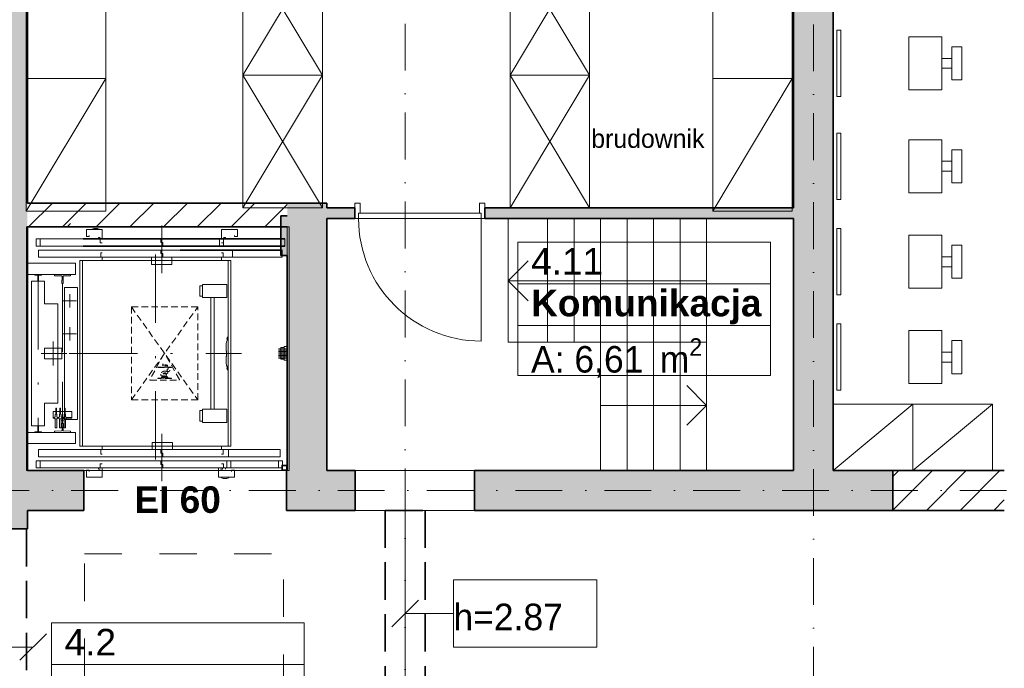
# Model space of a CAD drawing. Header units: millimetres. Extents: x -148444 to 51443, y -4810 to 453290.
# Tile 238 of 256: x 21650 to 29078, y 80517 to 85405. Entities that reach past the tile are written whole.
import ezdxf

# ---------------------------------------------------------------- set-up
doc = ezdxf.new("R2010")
doc.units = ezdxf.units.MM
for name, pattern in [('DASHED', [0.75, 0.5, -0.25]), ('Krawędzie ukryte', [3.912222, 2.822222, -1.09]), ('Kropki i Kreski', [6.702778, 3.527778, -1.763889, 0, -1.411111]), ('Przerywana', [5.644444, 2.822222, -2.822222]), ('TRAZO_Y_PUNTO', [10.3, 5.15, -2.5, 0.15, -2.5])]:
    doc.linetypes.add(name, pattern=pattern)
for name, color, linetype in [('- strefy pomieszczeń', 8, 'Continuous'), ('2D - Ogólne', 8, 'Continuous'), ('2D - Rysunki i Obrazki', 8, 'Continuous'), ('Drzwi Archicad', 8, 'Continuous'), ('Konstrukcja - Belki', 8, 'Continuous'), ('Konstrukcja - Siatka mod', 8, 'Continuous'), ('Konstrukcja - Stropy', 8, 'Continuous'), ('Konstrukcja - Ściany działowe', 8, 'Continuous'), ('Konstrukcja - Ściany nośne wew..P', 8, 'Continuous'), ('Opisy - Etykiety', 8, 'Continuous'), ('Opisy - Tekst', 8, 'Continuous'), ('Wnętrze - Umeblowanie', 8, 'Continuous')]:
    doc.layers.add(name, color=color, linetype=linetype)
doc.styles.add('STYL_AUTOMATYCZNY_1', font='arial.ttf')
doc.styles.add('STYL_AUTOMATYCZNY_2', font='arial.ttf')
doc.styles.add('STYL_AUTOMATYCZNY_5', font='txt')
doc.styles.add('STYL_AUTOMATYCZNY_6', font='txt')
doc.styles.add('STYL_AUTOMATYCZNY_7', font='txt')
doc.styles.add('STYL_AUTOMATYCZNY_8', font='txt')
pattern_1 = [(45, (-220940.59, 363284.62), (-127.27922, 127.27922), [])]

msp = doc.modelspace()

# ---------------------------------------------------------------- hatches: boundary and pattern name
at = {"layer": 'Konstrukcja - Ściany działowe', "linetype": 'Continuous', "lineweight": 13}
h = msp.add_hatch(dxfattribs=at)
h.set_pattern_fill('Bloczki_ceramiczne_0006', color=8, style=0, pattern_type=2)
h.set_pattern_definition(pattern_1)
h.paths.add_polyline_path([(23668, 84022.9), (21708, 84022.9), (21708, 83842.9), (23668, 83842.9)])
for points in [[(23968, 83906.9), (24178, 83906.9), (24178, 83986.9), (23968, 83986.9)], [(25158, 83986.9), (25158, 83906.9), (27488, 83906.9), (27488, 83986.9)]]:
    msp.add_hatch(color=8, dxfattribs=at).paths.add_polyline_path(points)
at = {"layer": 'Konstrukcja - Ściany nośne wew..P', "linetype": 'Continuous', "lineweight": 13}
for points in [[(21408, 86956.9), (21408, 84022.9), (21708, 84022.9), (21708, 86956.9)], [(27488, 86956.9), (27488, 82006.9), (27788, 82006.9), (27788, 86956.9)], [(21408, 84022.9), (21408, 81566.9), (21708, 81566.9), (21708, 84022.9)], [(23668, 83842.9), (23968, 84022.9), (23668, 84022.9)], [(23668, 83842.9), (23968, 83842.9), (23968, 84022.9)], [(23668, 83926.9), (23619.8, 83926.9), (23619.8, 83626.9), (23668, 83626.9)], [(23668, 83842.9), (23668, 82006.9), (23968, 82006.9), (23968, 83842.9)], [(21708, 81706.9), (22133, 81706.9), (22133, 82006.9), (21708, 82006.9)], [(24179.8, 82006.9), (23663, 82006.9), (23663, 81706.9), (24179.8, 81706.9)], [(25079.8, 81706.9), (28238, 81706.9), (28238, 82006.9), (25079.8, 82006.9)]]:
    msp.add_hatch(color=8, dxfattribs=at).paths.add_polyline_path(points)
h = msp.add_hatch(dxfattribs=at)
h.set_pattern_fill('Bloczki_ceramiczne_0006', color=8, style=0, pattern_type=2)
h.set_pattern_definition(pattern_1)
h.paths.add_polyline_path([(28238, 82006.9), (28238, 81706.9), (29078, 81706.9), (29078, 82006.9)])

# ---------------------------------------------------------------- linework, layer by layer
at = {"layer": '- strefy pomieszczeń', "color": 8, "linetype": 'Continuous', "lineweight": 13, "ltscale": 100}
for p, q in [((25407.6, 83729.5), (27314.8, 83729.5)), ((25407.6, 83415.2), (25407.6, 83729.5)), ((27314.8, 83729.5), (27314.8, 83415.2)), ((27314.8, 83415.2), (25407.6, 83415.2)), ((25407.6, 83415.2), (27314.8, 83415.2)), ((25407.6, 83100.9), (25407.6, 83415.2)), ((27314.8, 83415.2), (27314.8, 83100.9)), ((27314.8, 83100.9), (25407.6, 83100.9)), ((25407.6, 83100.9), (27314.8, 83100.9)), ((25407.6, 82724.5), (25407.6, 83100.9)), ((27314.8, 83100.9), (27314.8, 82724.5)), ((27314.8, 82724.5), (25407.6, 82724.5)), ((21888.4, 80859.6), (23795.6, 80859.6)), ((21888.4, 80545.3), (21888.4, 80859.6)), ((23795.6, 80859.6), (23795.6, 80545.3)), ((23795.6, 80545.3), (21888.4, 80545.3)), ((21888.4, 80545.3), (23795.6, 80545.3)), ((21888.4, 80231), (21888.4, 80545.3)), ((23795.6, 80545.3), (23795.6, 80231))]:
    msp.add_line(p, q, dxfattribs=at)
at = {"color": 8, "linetype": 'Continuous', "lineweight": 13, "ltscale": 100}
for p, q in [((25335.5, 83437.2), (25485.5, 83587.2)), ((26832, 83437.2), (25335.5, 83437.2)), ((25335.5, 83437.2), (25485.5, 83287.2)), ((26832, 82498.6), (26682, 82648.6)), ((26032, 82498.6), (26832, 82498.6)), ((26832, 82498.6), (26682, 82348.6))]:
    msp.add_line(p, q, dxfattribs=at)
at = {"color": 8, "linetype": 'Continuous', "lineweight": 35, "ltscale": 100, "flags": 128}
for points in [[(25158, 83906.9), (25158, 83986.9)], [(29078, 82006.9), (28238, 82006.9)], [(28238, 81706.9), (29078, 81706.9)]]:
    msp.add_lwpolyline(points, dxfattribs=at)
at = {"color": 8, "linetype": 'Continuous', "lineweight": 13, "ltscale": 100, "flags": 128}
for points in [[(25632, 83906.9), (25335.5, 83906.9), (25335.5, 82973.9), (25632, 82973.9)], [(25832, 83906.9), (25632, 83906.9), (25632, 82973.9), (25832, 82973.9)], [(26032, 83906.9), (25832, 83906.9), (25832, 82973.9), (26032, 82973.9)], [(26232, 83906.9), (26032, 83906.9), (26032, 82973.9), (26232, 82973.9)], [(26432, 83906.9), (26232, 83906.9), (26232, 82973.9), (26432, 82973.9)], [(26632, 83906.9), (26432, 83906.9), (26432, 82973.9), (26632, 82973.9)], [(26832, 83906.9), (26632, 83906.9), (26632, 82973.9), (26832, 82973.9)], [(26232, 82973.9), (26032, 82973.9), (26032, 82006.9), (26232, 82006.9)], [(26432, 82973.9), (26232, 82973.9), (26232, 82006.9), (26432, 82006.9)], [(26632, 82973.9), (26432, 82973.9), (26432, 82006.9), (26632, 82006.9)], [(26832, 82973.9), (26632, 82973.9), (26632, 82006.9), (26832, 82006.9)]]:
    msp.add_lwpolyline(points, close=True, dxfattribs=at)
at = {"layer": '2D - Ogólne', "color": 8, "linetype": 'Continuous', "lineweight": 13, "ltscale": 100, "flags": 128}
msp.add_lwpolyline([(27488, 82006.9), (27488, 83906.9), (26832, 83906.9), (26832, 82006.9)], close=True, dxfattribs=at)
at = {"layer": '2D - Ogólne', "color": 8, "linetype": 'Przerywana', "lineweight": 13, "ltscale": 100, "flags": 128}
msp.add_lwpolyline([(22139.2, 81379.3), (23639.2, 81379.3), (23639.2, 79879.3), (22139.2, 79879.3)], close=True, dxfattribs=at)
at = {"layer": '2D - Rysunki i Obrazki', "color": 8, "linetype": 'Continuous', "lineweight": 13, "ltscale": 100}
for p, q in [((23334, 85986.9), (23934, 84986.9)), ((23934, 85986.9), (23334, 84986.9)), ((25349.1, 85986.9), (25949.1, 84986.9)), ((25949.1, 85986.9), (25349.1, 84986.9)), ((23334, 84986.9), (23934, 83986.9)), ((23934, 84986.9), (23334, 83986.9)), ((25349.1, 84986.9), (25949.1, 83986.9)), ((25949.1, 84986.9), (25349.1, 83986.9)), ((22299.3, 84962.6), (21699.3, 83962.6)), ((27478, 84962.6), (26878, 83962.6)), ((22008, 83842.9), (22033, 83867.9)), ((21708, 82006.9), (21708, 83842.9)), ((22033, 83842.9), (21708, 83842.9)), ((22153, 83822.9), (22273, 83822.9)), ((22153, 83769.9), (22153, 83822.9)), ((22193, 83822.9), (22197.6, 83826.7)), ((22193, 83822.9), (22193, 83822.9)), ((22197.6, 83826.7), (22203.3, 83829.7)), ((22203.3, 83829.7), (22209.3, 83831.4)), ((22209.3, 83831.4), (22215.5, 83831.9)), ((22230.5, 83831.9), (22215.4, 83831.9)), ((22236.7, 83831.4), (22230.5, 83831.9)), ((22242.7, 83829.7), (22236.7, 83831.4)), ((22248.4, 83826.7), (22242.7, 83829.7)), ((22253, 83822.9), (22248.4, 83826.7)), ((22253, 83822.9), (22253, 83822.9)), ((22273, 83822.9), (22273, 83752.9)), ((23173, 83822.9), (23173, 83752.9)), ((23293, 83822.9), (23173, 83822.9)), ((23289, 83842.9), (23308, 83842.9)), ((23289, 83842.9), (23668, 83842.9)), ((23293, 83769.9), (23293, 83822.9)), ((23668, 83842.9), (23668, 82006.9)), ((21773, 83752.9), (21773, 83698.9)), ((23188, 83752.9), (21773, 83752.9)), ((23649, 83752.9), (21773, 83752.9)), ((21803, 83698.9), (21803, 83752.9)), ((22175, 83769.9), (22153, 83769.9)), ((22175, 83779.9), (22175, 83769.9)), ((22243, 83762.9), (22258, 83762.9)), ((22243, 83752.9), (22243, 83762.9)), ((22258, 83752.9), (22258, 83722.9)), ((22273, 83722.9), (22258, 83722.9)), ((22323, 83752.9), (22323, 83752.9)), ((22673, 83752.9), (22323, 83752.9)), ((22673, 83752.9), (22323, 83752.9)), ((22673, 83752.9), (22673, 83752.9)), ((22715.5, 83752.9), (22715.5, 83725.9)), ((22715.5, 83725.9), (22730.5, 83725.9)), ((22730.5, 83725.9), (22730.5, 83698.9)), ((22773, 83752.9), (22773, 83752.9)), ((23123, 83752.9), (22773, 83752.9)), ((23123, 83752.9), (22773, 83752.9)), ((23123, 83752.9), (23123.1, 83752.9)), ((23158, 83752.9), (23158, 83698.9)), ((23173, 83722.9), (23188, 83722.9)), ((23203, 83762.9), (23188, 83762.9)), ((23188, 83698.9), (23188, 83752.9)), ((23188, 83752.9), (23188, 83722.9)), ((23203, 83752.9), (23203, 83762.9)), ((23271, 83779.9), (23271, 83769.9)), ((23271, 83769.9), (23293, 83769.9)), ((23619, 83752.9), (23619, 83698.9)), ((23649, 83698.9), (23649, 83752.9)), ((23188, 83698.9), (21773, 83698.9)), ((23649, 83698.9), (21773, 83698.9)), ((21791, 83668.9), (21791, 83614.9)), ((23255, 83668.9), (21791, 83668.9)), ((23631, 83668.9), (21791, 83668.9)), ((23631, 83668.9), (21955, 83668.9)), ((22273, 83648.9), (22261, 83648.9)), ((22261, 83648.9), (22261, 83614.9)), ((22673, 83698.9), (22323, 83698.9)), ((22673, 83668.9), (22323, 83668.9)), ((22673, 83668.9), (22323, 83668.9)), ((22323, 83668.9), (22323, 83668.9)), ((22673, 83668.9), (22673, 83668.9)), ((22715.5, 83641.9), (22715.5, 83668.9)), ((23123, 83698.9), (22773, 83698.9)), ((23123, 83668.9), (22773, 83668.9)), ((23123, 83668.9), (22773, 83668.9)), ((22773, 83668.9), (22773, 83668.9)), ((23123, 83668.9), (23123.1, 83668.9)), ((23173, 83648.9), (23185, 83648.9)), ((23185, 83614.9), (23185, 83648.9)), ((23255, 83614.9), (23255, 83668.9)), ((23631, 83614.9), (23631, 83668.9)), ((22071, 83569.9), (21708, 83569.9)), ((21708, 83569.9), (21708, 83484.9)), ((21791, 83614.9), (23255, 83614.9)), ((21791, 83614.9), (21791, 83614.9)), ((23255, 83614.9), (21791, 83614.9)), ((21791, 83614.9), (23631, 83614.9)), ((23631, 83614.9), (21791, 83614.9)), ((23631, 83614.9), (21955, 83614.9)), ((22071, 83484.9), (22071, 83569.9)), ((22103, 82189.9), (22103, 83589.9)), ((22103, 83589.9), (23243, 83589.9)), ((22123, 83589.9), (23223, 83589.9)), ((22123, 83589.9), (22123, 83464.9)), ((22123, 83589.9), (22123, 82189.9)), ((22273, 83589.9), (22273, 83614.9)), ((22673, 83614.9), (22323, 83614.9)), ((22424, 83614.9), (22572, 83614.9)), ((22424, 83614.9), (22424, 83614.9)), ((22572, 83614.9), (22572, 83614.9)), ((22643, 83614.9), (22643, 83560.9)), ((22730.5, 83641.9), (22715.5, 83641.9)), ((22730.5, 83614.9), (22730.5, 83641.9)), ((23123, 83614.9), (22773, 83614.9)), ((22798, 83560.9), (22798, 83614.9)), ((23173, 83614.9), (23011, 83614.9)), ((23223, 83589.9), (23011, 83589.9)), ((23173, 83589.9), (23173, 83614.9)), ((23223, 83614.9), (23223, 83614.9)), ((23223, 83614.9), (23223, 83614.9)), ((23223, 83614.9), (23223, 83614.9)), ((23223, 83589.9), (23223, 82189.9)), ((23223, 83589.9), (23223, 83464.9)), ((23243, 83589.9), (23243, 82189.9)), ((22643, 83560.9), (22798, 83560.9)), ((21708, 83484.9), (22071, 83484.9)), ((21838, 83434.9), (21738, 83434.9)), ((21738, 83434.9), (21738, 82344.9)), ((21763, 83480.9), (21763, 83483.9)), ((21812, 83484.9), (21764, 83484.9)), ((21784.5, 83479.9), (21764, 83479.9)), ((21785.5, 83478.9), (21785.5, 83435.9)), ((21789.5, 83434.9), (21786.5, 83434.9)), ((21788, 83434.9), (21788, 83029.9)), ((21788, 83434.9), (21788, 83154.9)), ((21790.5, 83435.9), (21790.5, 83478.9)), ((21791.5, 83479.9), (21812, 83479.9)), ((21813, 83483.9), (21813, 83480.9)), ((21838, 83263.9), (21838, 83434.9)), ((21913, 83484.9), (21913, 83477.8)), ((21913, 83484.9), (22033, 83484.9)), ((21966.1, 83473.7), (21915.9, 83474.8)), ((21968.6, 83442.9), (21968.5, 83442.9)), ((21968.5, 83417.9), (21968.5, 83442.9)), ((21969, 83443.3), (21969, 83470.7)), ((21977, 83443.3), (21977, 83470.7)), ((21977.5, 83442.9), (21977.4, 83442.9)), ((21977.5, 83417.9), (21977.5, 83442.9)), ((21979.9, 83473.7), (22030.1, 83474.8)), ((22033, 83484.9), (22033, 83477.8)), ((21969.5, 83416.9), (21968.5, 83417.9)), ((21969.5, 83416.9), (21976.5, 83416.9)), ((21973, 83416.9), (21973, 83029.9)), ((21976.5, 83416.9), (21977.5, 83417.9)), ((21988, 83386.9), (21988, 82392.9)), ((22085, 83386.9), (21988, 83386.9)), ((22085, 83386.9), (22085, 82392.9)), ((23028.9, 83399.9), (23008.9, 83399.9)), ((23008.9, 83399.9), (23008.9, 83320.4)), ((23211.4, 83409.9), (23028.9, 83409.9)), ((23028.9, 83409.9), (23028.9, 83310.4)), ((23211.4, 83310.4), (23211.4, 83409.9)), ((23008.9, 83320.4), (23028.9, 83320.4)), ((23028.9, 83310.4), (23211.4, 83310.4)), ((23092, 83310.4), (23092, 82469.4)), ((23117, 82469.4), (23117, 83310.4)), ((21938, 83263.9), (21838, 83263.9)), ((21938, 83263.9), (21938, 82515.9)), ((23209.9, 82971.6), (23210.8, 82976.6)), ((23222.9, 83017.7), (23212, 83003)), ((23212, 83003.2), (23212.1, 83003.2)), ((23214, 83000), (23214, 82986.1)), ((23223.1, 82762.1), (23222.9, 83017.7)), ((21838, 82929.9), (21838, 82849.9)), ((21968, 82929.9), (21838, 82929.9)), ((21968, 82929.9), (21968, 82849.9)), ((23206.5, 82937.7), (23206.5, 82937.7)), ((23206.5, 82937.7), (23206.5, 82927.8)), ((23206.6, 82935.3), (23206.5, 82935.3)), ((23206.5, 82934.9), (23206.5, 82934.9)), ((23206.6, 82938.1), (23206.6, 82938.1)), ((23209.9, 82971.6), (23208, 82966.7)), ((23208, 82954.8), (23208, 82966.7)), ((23208, 82922.1), (23208.1, 82910.4)), ((23208.1, 82910.4), (23209.9, 82905.8)), ((23209.9, 82872.4), (23209.9, 82905.8)), ((23603, 82924.9), (23663, 82924.9)), ((23603, 82914.9), (23663, 82914.9)), ((23603, 82904.9), (23663, 82904.9)), ((23608, 82924.9), (23619, 82924.9)), ((23608, 82914.9), (23619, 82914.9)), ((23608, 82904.9), (23619, 82904.9)), ((23619, 82933.4), (23644, 82933.4)), ((23619, 82933.4), (23619, 82846.4)), ((23644, 82941.4), (23644, 82838.4)), ((23644, 82941.4), (23668, 82941.4)), ((23668, 82941.4), (23668, 82838.4)), ((21838, 82849.9), (21968, 82849.9)), ((23206.5, 82838.5), (23206.5, 82828.6)), ((23206.5, 82838.5), (23206.5, 82838.5)), ((23206.5, 82835.7), (23206.5, 82835.7)), ((23208.9, 82870.4), (23208, 82867.5)), ((23208, 82855.6), (23208, 82867.5)), ((23209.9, 82872.4), (23208.9, 82870.4)), ((23603, 82894.9), (23663, 82894.9)), ((23603, 82884.9), (23663, 82884.9)), ((23603, 82874.9), (23663, 82874.9)), ((23603, 82864.9), (23663, 82864.9)), ((23603, 82854.9), (23663, 82854.9)), ((23608, 82894.9), (23619, 82894.9)), ((23608, 82884.9), (23619, 82884.9)), ((23608, 82874.9), (23619, 82874.9)), ((23608, 82864.9), (23619, 82864.9)), ((23608, 82854.9), (23619, 82854.9)), ((23619, 82846.4), (23644, 82846.4)), ((23644, 82838.4), (23668, 82838.4)), ((23208, 82822.8), (23208.1, 82811.2)), ((23208.1, 82811.2), (23209.9, 82806.6)), ((23212, 82775.1), (23212.1, 82775.1)), ((23212, 82775.1), (23223.1, 82762.1)), ((23213.7, 82792.5), (23214, 82792.1)), ((23214, 82792.1), (23214, 82778.3)), ((21973, 82362.9), (21973, 82674.9)), ((21973, 82362.9), (21973, 82674.9)), ((21838, 82515.9), (21838, 82344.9)), ((21938, 82515.9), (21838, 82515.9)), ((21921.7, 82476.7), (21921.7, 82433.1)), ((21926.4, 82476.7), (21921.7, 82476.7)), ((21926.4, 82433.1), (21926.4, 82476.7)), ((21953.7, 82476.7), (21953.7, 82433.1)), ((21958.4, 82476.7), (21953.7, 82476.7)), ((21958.4, 82433.1), (21958.4, 82476.7)), ((21987.7, 82476.7), (21987.7, 82433.1)), ((21992.4, 82476.7), (21987.7, 82476.7)), ((21992.4, 82433.1), (21992.4, 82476.7)), ((23028.9, 82459.4), (23008.9, 82459.4)), ((23008.9, 82459.4), (23008.9, 82379.9)), ((23211.4, 82469.4), (23028.9, 82469.4)), ((23028.9, 82469.4), (23028.9, 82369.9)), ((23211.4, 82369.9), (23211.4, 82469.4)), ((21921.7, 82452.9), (21903.1, 82452.9)), ((21903.1, 82452.9), (21903.1, 82402.9)), ((21903.1, 82405.9), (21912.1, 82405.9)), ((21903.1, 82402.9), (21912.1, 82402.9)), ((21915.6, 82408), (21912.1, 82408)), ((21912.1, 82408), (21912.1, 82400.3)), ((21912.1, 82400.3), (21915.6, 82400.3)), ((21918.1, 82412), (21915.6, 82412)), ((21915.6, 82412), (21915.6, 82408)), ((21915.6, 82396.3), (21915.6, 82400.3)), ((21932.6, 82396.4), (21915.6, 82396.3)), ((21918.1, 82429.1), (21919.1, 82430.1)), ((21918.1, 82412), (21918.1, 82429.1)), ((21918.1, 82396.3), (21918.1, 82330.1)), ((21919.1, 82432.6), (21919.6, 82433.1)), ((21919.1, 82430.1), (21919.1, 82432.6)), ((21919.6, 82433.1), (21928.6, 82433.1)), ((21953.7, 82452.9), (21926.4, 82452.9)), ((21928.6, 82433.1), (21929.1, 82432.6)), ((21929.1, 82432.6), (21929.1, 82430.1)), ((21929.1, 82430.1), (21930.1, 82429.1)), ((21930.1, 82429.1), (21930.1, 82412)), ((21932.6, 82412), (21930.1, 82412)), ((21930.1, 82330.1), (21930.1, 82396.3)), ((21932.6, 82408), (21932.6, 82412)), ((21936, 82408), (21932.6, 82408)), ((21932.6, 82400.3), (21936, 82400.3)), ((21932.6, 82400.3), (21932.6, 82396.4)), ((21936, 82400.3), (21936, 82408)), ((21936, 82405.9), (21944.1, 82405.9)), ((21936, 82402.9), (21944.1, 82402.9)), ((21947.6, 82408), (21944.1, 82408)), ((21944.1, 82408), (21944.1, 82400.3)), ((21944.1, 82400.3), (21947.6, 82400.3)), ((21947.6, 82412), (21950.1, 82412)), ((21950.1, 82412), (21947.6, 82412)), ((21947.6, 82408), (21947.6, 82412)), ((21947.6, 82396.4), (21947.6, 82400.3)), ((21964.6, 82396.3), (21947.6, 82396.4)), ((21950.1, 82429.1), (21951.1, 82430.1)), ((21950.1, 82412), (21950.1, 82429.1)), ((21950.1, 82396.3), (21950.1, 82330.1)), ((21951.1, 82432.6), (21951.6, 82433.1)), ((21951.1, 82430.1), (21951.1, 82432.6)), ((21951.6, 82433.1), (21960.6, 82433.1)), ((21987.7, 82452.9), (21958.4, 82452.9)), ((21960.6, 82433.1), (21961.1, 82432.6)), ((21961.1, 82432.6), (21961.1, 82430.1)), ((21961.1, 82430.1), (21962.1, 82429.1)), ((21962.1, 82429.1), (21962.1, 82412)), ((21962.1, 82412), (21964.6, 82412)), ((21964.6, 82412), (21962.1, 82412)), ((21962.1, 82330.1), (21962.1, 82396.3)), ((21964.6, 82412), (21964.6, 82408)), ((21968, 82408), (21964.6, 82408)), ((21964.6, 82400.3), (21968, 82400.3)), ((21964.6, 82400.3), (21964.6, 82396.3)), ((21965.1, 82386.4), (21981.1, 82386.4)), ((21968, 82400.3), (21968, 82408)), ((21968, 82405.9), (21978.1, 82405.9)), ((21968, 82402.9), (21978.1, 82402.9)), ((21973.1, 82386.4), (21973.1, 82390.4)), ((21973.1, 82386.4), (21973.1, 82382.8)), ((21981.6, 82408), (21978.1, 82408)), ((21978.1, 82408), (21978.1, 82400.3)), ((21978.1, 82400.3), (21981.6, 82400.3)), ((21981.6, 82412), (21984.1, 82412)), ((21984.1, 82412), (21981.6, 82412)), ((21981.6, 82412), (21984.1, 82412)), ((21981.6, 82408), (21981.6, 82412)), ((21981.6, 82396.3), (21981.6, 82400.3)), ((21998.6, 82396.3), (21981.6, 82396.3)), ((21984.1, 82429.1), (21985.1, 82430.1)), ((21984.1, 82412), (21984.1, 82429.1)), ((21984.1, 82396.3), (21984.1, 82330.1)), ((21985.1, 82432.6), (21985.6, 82433.1)), ((21985.1, 82430.1), (21985.1, 82432.6)), ((21985.6, 82433.1), (21994.6, 82433.1)), ((22085, 82392.9), (21988, 82392.9)), ((22043.1, 82452.9), (21992.4, 82452.9)), ((21994.6, 82433.1), (21995.1, 82432.6)), ((21995.1, 82432.6), (21995.1, 82430.1)), ((21995.1, 82430.1), (21996.1, 82429.1)), ((21996.1, 82429.1), (21996.1, 82412)), ((21996.1, 82412), (21998.6, 82412)), ((21998.6, 82412), (21996.1, 82412)), ((21996.1, 82412), (21998.6, 82412)), ((21996.1, 82394.9), (21996.1, 82396.3)), ((21996.1, 82330.1), (21996.1, 82394.9)), ((21998.6, 82412), (21998.6, 82408)), ((22002, 82408), (21998.6, 82408)), ((21998.6, 82400.3), (22002, 82400.3)), ((21998.6, 82400.3), (21998.6, 82396.3)), ((22002, 82400.3), (22002, 82408)), ((22002, 82405.9), (22043.1, 82405.9)), ((22002, 82402.9), (22043.1, 82402.9)), ((22043.1, 82402.9), (22043.1, 82452.9)), ((21838, 82344.9), (21738, 82344.9)), ((21785.5, 82300.9), (21785.5, 82343.9)), ((21789.5, 82344.9), (21786.5, 82344.9)), ((21790.5, 82343.9), (21790.5, 82300.9)), ((21966.1, 82306), (21915.9, 82304.9)), ((21918.1, 82330.1), (21919.1, 82329.1)), ((21919.1, 82329.1), (21929.1, 82329.1)), ((21929.1, 82329.1), (21930.1, 82330.1)), ((21950.1, 82330.1), (21951.1, 82329.1)), ((21951.1, 82329.1), (21961.1, 82329.1)), ((21961.1, 82329.1), (21962.1, 82330.1)), ((21969.5, 82362.9), (21968.5, 82361.9)), ((21968.5, 82361.9), (21968.5, 82336.9)), ((21968.6, 82336.9), (21968.5, 82336.9)), ((21969, 82336.5), (21969, 82309)), ((21969.5, 82362.9), (21976.5, 82362.9)), ((21976.5, 82362.9), (21977.5, 82361.9)), ((21977, 82336.5), (21977, 82309)), ((21977.5, 82336.9), (21977.4, 82336.9)), ((21977.5, 82361.9), (21977.5, 82336.9)), ((21979.9, 82306), (22030.1, 82304.9)), ((21984.1, 82330.1), (21985.1, 82329.1)), ((21985.1, 82329.1), (21995.1, 82329.1)), ((21995.1, 82329.1), (21996.1, 82330.1)), ((23008.9, 82379.9), (23028.9, 82379.9)), ((23028.9, 82369.9), (23211.4, 82369.9)), ((22071, 82294.9), (21708, 82294.9)), ((21708, 82294.9), (21708, 82209.9)), ((21763, 82298.9), (21763, 82295.9)), ((21784.5, 82299.9), (21764, 82299.9)), ((21812, 82294.9), (21764, 82294.9)), ((21791.5, 82299.9), (21812, 82299.9)), ((21813, 82295.9), (21813, 82298.9)), ((21913, 82294.9), (21913, 82301.9)), ((21913, 82294.9), (22033, 82294.9)), ((22033, 82294.9), (22033, 82301.9)), ((22071, 82209.9), (22071, 82294.9)), ((23223, 82189.9), (23223, 82283.9)), ((21708, 82209.9), (22071, 82209.9)), ((21791, 82164.9), (21979, 82164.9)), ((23225, 82164.9), (21791, 82164.9)), ((21791, 82164.9), (21791, 82110.9)), ((21791, 82164.9), (23225, 82164.9)), ((21791, 82164.9), (21791, 82164.9)), ((23615, 82164.9), (21791, 82164.9)), ((21791, 82164.9), (23615, 82164.9)), ((22103, 82189.9), (23243, 82189.9)), ((22223, 82164.9), (22223.1, 82164.9)), ((22223, 82164.9), (22223.1, 82164.9)), ((22223, 82164.9), (22223.1, 82164.9)), ((22261, 82164.9), (22261, 82130.9)), ((22273, 82189.9), (22273, 82164.9)), ((22323, 82164.9), (22673, 82164.9)), ((22648, 82218.9), (22648, 82164.9)), ((22803, 82218.9), (22648, 82218.9)), ((22715.5, 82164.9), (22715.5, 82137.9)), ((22773, 82164.9), (23123, 82164.9)), ((22803, 82164.9), (22803, 82218.9)), ((23022, 82164.9), (22874, 82164.9)), ((22874, 82164.9), (22874.1, 82164.9)), ((23223, 82189.9), (23011, 82189.9)), ((23173, 82164.9), (23011, 82164.9)), ((23022, 82164.9), (23022.1, 82164.9)), ((23173, 82189.9), (23173, 82164.9)), ((23185, 82130.9), (23185, 82164.9)), ((23225, 82110.9), (23225, 82164.9)), ((23615, 82110.9), (23615, 82164.9)), ((23615, 82164.9), (23615, 82164.9)), ((23655, 82164.9), (23655, 82164.9)), ((21791, 82110.9), (22885, 82110.9)), ((21791, 82110.9), (21979, 82110.9)), ((21791, 82110.9), (23225, 82110.9)), ((21791, 82110.9), (23615, 82110.9)), ((22273, 82130.9), (22261, 82130.9)), ((22323, 82110.9), (22673, 82110.9)), ((22323, 82110.9), (22673, 82110.9)), ((22323, 82110.9), (22323, 82110.9)), ((22673, 82110.9), (22673, 82110.9)), ((22715.5, 82137.9), (22730.5, 82137.9)), ((22730.5, 82137.9), (22730.5, 82110.9)), ((22773, 82110.9), (23123, 82110.9)), ((22773, 82110.9), (23123, 82110.9)), ((22773, 82110.9), (22773, 82110.9)), ((23123, 82110.9), (23123.1, 82110.9)), ((23173, 82130.9), (23185, 82130.9)), ((21773, 82080.9), (22511, 82080.9)), ((21773, 82080.9), (22885, 82080.9)), ((21773, 82080.9), (22153, 82080.9)), ((21773, 82080.9), (21773, 82026.9)), ((21773, 82080.9), (23243, 82080.9)), ((21773, 82080.9), (23633, 82080.9)), ((21773, 82026.9), (22153, 82026.9)), ((21773, 82026.9), (23243, 82026.9)), ((21773, 82026.9), (23633, 82026.9)), ((21803, 82026.9), (21803, 82080.9)), ((22153, 82009.9), (22153, 81956.9)), ((22175, 82009.9), (22153, 82009.9)), ((22175, 81999.9), (22175, 82009.9)), ((22243, 82026.9), (22243, 82016.9)), ((22243, 82016.9), (22258, 82016.9)), ((22258, 82026.9), (22258, 82056.9)), ((22273, 82056.9), (22258, 82056.9)), ((22273, 81956.9), (22273, 82026.9)), ((22323, 82080.9), (22673, 82080.9)), ((22323, 82026.9), (22323, 82026.9)), ((22323, 82026.9), (22673, 82026.9)), ((22323, 82026.9), (22673, 82026.9)), ((22673, 82026.9), (22673, 82026.9)), ((22715.5, 82053.9), (22715.5, 82080.9)), ((22730.5, 82053.9), (22715.5, 82053.9)), ((22730.5, 82026.9), (22730.5, 82053.9)), ((22773, 82080.9), (23123, 82080.9)), ((22773, 82026.9), (22773, 82026.9)), ((22773, 82026.9), (23123, 82026.9)), ((22773, 82026.9), (23123, 82026.9)), ((23123, 82026.9), (23123.1, 82026.9)), ((23149, 81956.9), (23149, 82026.9)), ((23179, 82016.9), (23164, 82016.9)), ((23173, 82056.9), (23188, 82056.9)), ((23179, 82026.9), (23179, 82016.9)), ((23188, 82026.9), (23188, 82056.9)), ((23203, 82026.9), (23203, 82016.9)), ((23213, 82080.9), (23213, 82026.9)), ((23243, 82026.9), (23243, 82080.9)), ((23247, 82009.9), (23269, 82009.9)), ((23247, 81999.9), (23247, 82009.9)), ((23269, 82009.9), (23269, 81956.9)), ((23603, 82080.9), (23603, 82026.9)), ((23668, 82046.9), (23628, 82046.9)), ((23628, 82046.9), (23628, 82006.9)), ((23633, 82026.9), (23633, 82080.9)), ((23663, 82041.9), (23633, 82041.9)), ((23633, 82041.9), (23633, 82011.9)), ((23633, 82011.9), (23663, 82011.9)), ((23663, 82011.9), (23663, 82041.9)), ((23668, 82006.9), (23668, 82046.9)), ((21708, 82006.9), (22133, 82006.9)), ((21708, 82006.9), (21708, 82006.9)), ((22153, 81956.9), (22273, 81956.9)), ((23269, 81956.9), (23149, 81956.9)), ((23169, 81956.9), (23173.6, 81953.1)), ((23169, 81956.9), (23169.1, 81956.9)), ((23173.6, 81953.1), (23179.3, 81950.1)), ((23179.3, 81950.1), (23185.3, 81948.4)), ((23185.3, 81948.4), (23191.5, 81947.9)), ((23206.5, 81947.9), (23191.4, 81947.9)), ((23212.7, 81948.4), (23206.5, 81947.9)), ((23218.7, 81950.1), (23212.7, 81948.4)), ((23224.4, 81953.1), (23218.7, 81950.1)), ((23229, 81956.9), (23224.4, 81953.1)), ((23229, 81956.9), (23229, 81956.9)), ((23289, 82006.9), (23668, 82006.9)), ((23628, 82006.9), (23668, 82006.9))]:
    msp.add_line(p, q, dxfattribs=at)
at = {"layer": '2D - Rysunki i Obrazki', "color": 8, "linetype": 'TRAZO_Y_PUNTO', "lineweight": 13, "ltscale": 100}
for p, q in [((22723, 83852.9), (22723, 83494.9)), ((22673, 82089.9), (22673, 83689.9)), ((21788, 83434.9), (21788, 82344.9)), ((21973, 83416.9), (21973, 82362.9)), ((21978, 83286.9), (22028, 83286.9)), ((22028, 83236.9), (22028, 83336.9)), ((22078, 83286.9), (22028, 83286.9)), ((22028, 82986.9), (22028, 83086.9)), ((21903, 82979.9), (21903, 82799.9)), ((21978, 83036.9), (22028, 83036.9)), ((22078, 83036.9), (22028, 83036.9)), ((21810.5, 82889.9), (22004.2, 82889.9)), ((22023, 82889.9), (23323, 82889.9)), ((22085, 82889.9), (22026, 82889.9)), ((22723, 81926.9), (22723, 82284.9))]:
    msp.add_line(p, q, dxfattribs=at)
at = {"layer": '2D - Rysunki i Obrazki', "color": 8, "linetype": 'Continuous', "lineweight": 35, "ltscale": 100}
for p, q in [((23649, 83752.9), (22129, 83752.9)), ((23649, 83698.9), (22129, 83698.9)), ((23649, 83698.9), (22487, 83698.9)), ((23649, 83698.9), (22861, 83698.9)), ((23631, 83668.9), (22861, 83668.9))]:
    msp.add_line(p, q, dxfattribs=at)
at = {"layer": '2D - Rysunki i Obrazki', "color": 8, "linetype": 'Continuous', "lineweight": 18, "ltscale": 100}
msp.add_line((23631, 83614.9), (23631, 83614.9), dxfattribs=at)
at = {"layer": '2D - Rysunki i Obrazki', "color": 8, "linetype": 'DASHED', "lineweight": 13, "ltscale": 100}
for p, q in [((22993, 83239.9), (22493, 83239.9)), ((22493, 83239.9), (22493, 82539.9)), ((22493, 82539.9), (22993, 83239.9)), ((22493, 83239.9), (22993, 82539.9)), ((22993, 82539.9), (22993, 83239.9)), ((22740.9, 82891), (22631.3, 82692.8)), ((22854.7, 82692.8), (22745.1, 82891)), ((22691.6, 82786.6), (22691.6, 82783.7)), ((22794.4, 82786.6), (22691.6, 82786.6)), ((22691.6, 82783.7), (22794.4, 82783.7)), ((22728.2, 82807.5), (22729.2, 82809.2)), ((22730.8, 82807.5), (22728.2, 82807.5)), ((22729.2, 82809.2), (22732.2, 82809.2)), ((22730.8, 82792.7), (22730.8, 82807.5)), ((22732.2, 82792.7), (22730.8, 82792.7)), ((22732.2, 82809.2), (22732.2, 82792.7)), ((22745.8, 82804.7), (22747.3, 82804.7)), ((22745.8, 82792.7), (22745.8, 82804.7)), ((22747.3, 82792.7), (22745.8, 82792.7)), ((22747.3, 82804.7), (22747.3, 82801.8)), ((22747.3, 82797.7), (22747.3, 82792.7)), ((22754, 82792.7), (22754, 82797.7)), ((22755.5, 82792.7), (22754, 82792.7)), ((22755.5, 82798), (22755.5, 82792.7)), ((22762.3, 82792.7), (22762.3, 82797.6)), ((22763.8, 82792.7), (22762.3, 82792.7)), ((22763.8, 82799.8), (22763.8, 82792.7)), ((22794.4, 82786.6), (22794.4, 82783.7)), ((22633.4, 82689.2), (22852.6, 82689.2)), ((22691.6, 82701.2), (22691.6, 82704.1)), ((22691.6, 82704.1), (22717.3, 82704.1)), ((22794.4, 82701.2), (22691.6, 82701.2)), ((22717.3, 82704.1), (22730, 82721.5)), ((22720.7, 82721.5), (22730, 82721.5)), ((22738.2, 82721.5), (22726.2, 82705.2)), ((22726.2, 82705.2), (22726.2, 82704.1)), ((22726.2, 82704.1), (22736.6, 82704.1)), ((22731.6, 82735.9), (22746.6, 82735.9)), ((22733.7, 82706.3), (22742.6, 82721.5)), ((22736.6, 82704.1), (22733.7, 82706.3)), ((22738.2, 82721.5), (22742.6, 82721.5)), ((22749.1, 82718.2), (22742.6, 82706.3)), ((22742.6, 82706.3), (22746.6, 82704.1)), ((22746.6, 82704.1), (22794.4, 82704.1)), ((22794.4, 82704.1), (22794.4, 82701.2)), ((22493, 82539.9), (22993, 82539.9))]:
    msp.add_line(p, q, dxfattribs=at)
at = {"layer": '2D - Rysunki i Obrazki', "color": 8, "linetype": 'Continuous', "lineweight": 13, "ltscale": 100, "flags": 128}
for points in [[(23934, 85986.9), (23934, 84986.9), (23334, 84986.9), (23334, 85986.9)], [(25949.1, 85986.9), (25949.1, 84986.9), (25349.1, 84986.9), (25349.1, 85986.9)], [(22299.3, 85562.6), (22299.3, 84962.6), (21699.3, 84962.6), (21699.3, 85562.6)], [(27478, 85562.6), (27478, 84962.6), (26878, 84962.6), (26878, 85562.6)], [(23934, 84986.9), (23934, 83986.9), (23334, 83986.9), (23334, 84986.9)], [(25949.1, 84986.9), (25949.1, 83986.9), (25349.1, 83986.9), (25349.1, 84986.9)], [(22299.3, 84962.6), (22299.3, 83962.6), (21699.3, 83962.6), (21699.3, 84962.6)], [(27478, 84962.6), (27478, 83962.6), (26878, 83962.6), (26878, 84962.6)]]:
    msp.add_lwpolyline(points, close=True, dxfattribs=at)
at = {"layer": '2D - Rysunki i Obrazki', "color": 8, "linetype": 'DASHED', "lineweight": 13, "ltscale": 100}
msp.add_circle((22772.3, 82764.3), 10.3, dxfattribs=at)
at = {"layer": '2D - Rysunki i Obrazki', "color": 8, "linetype": 'Continuous', "lineweight": 13, "ltscale": 100}
for centre, radius, start, end in [((21764, 83483.9), 1, 90, 180), ((21764, 83480.9), 1, 180, 270), ((21784.5, 83478.9), 1, 0, 90), ((21786.5, 83435.9), 1, 180, 270), ((21789.5, 83435.9), 1, 270, 0), ((21791.5, 83478.9), 1, 90, 180), ((21791.5, 83478.9), 1, 90, 180), ((21812, 83483.9), 1, 0, 90), ((21812, 83480.9), 1, 270, 0), ((21916, 83477.8), 3, 180, 268.7315), ((21966, 83470.7), 3, 0, 88.7315), ((21968.6, 83443.3), 0.4, 270, 0), ((21980, 83470.7), 3, 91.2685, 180), ((21977.4, 83443.3), 0.4, 180, 270), ((22030, 83477.8), 3, 271.2685, 0), ((23231.1, 82975.1), 20.4, 147.2533, 175.8768), ((23215.4, 83003), 3.4, 177.7174, 244.9852), ((23278, 82940.2), 71.5, 168.2043, 182.0544), ((23231.4, 82931.3), 25.2, 188.0952, 201.6366), ((23278, 82841), 71.5, 168.2043, 182.0544), ((23231.4, 82832.1), 25.2, 188.0952, 201.6366), ((23245.9, 82808.6), 36, 183.1863, 206.7274), ((23215.4, 82775.2), 3.4, 115.0148, 182.2826), ((21786.5, 82343.9), 1, 90, 180), ((21789.5, 82343.9), 1, 0, 90), ((21966, 82309), 3, 271.2685, 0), ((21968.6, 82336.5), 0.4, 0, 90), ((21977.4, 82336.5), 0.4, 90, 180), ((21980, 82309), 3, 180, 268.7315), ((21764, 82298.9), 1, 90, 180), ((21764, 82295.9), 1, 180, 270), ((21784.5, 82300.9), 1, 270, 0), ((21791.5, 82300.9), 1, 180, 270), ((21791.5, 82300.9), 1, 180, 270), ((21812, 82298.9), 1, 0, 90), ((21812, 82295.9), 1, 270, 0), ((21916, 82301.9), 3, 91.2685, 180), ((22030, 82301.9), 3, 0, 88.7315)]:
    msp.add_arc(centre, radius, start, end, dxfattribs=at)
at = {"layer": '2D - Rysunki i Obrazki', "color": 8, "linetype": 'DASHED', "lineweight": 13, "ltscale": 100}
for centre, radius, start, end in [((22743, 82889.9), 2.4, 28.92329, 151.0767), ((22746.5, 82722.8), 34.3, 60.20248, 162.6342), ((22750.7, 82797.7), 5.29, 38.67252, 129.7908), ((22750.7, 82797.7), 3.39, 0, 180), ((22758.9, 82797.7), 5.29, 23.11634, 141.2157), ((22758.9, 82797.7), 3.39, 358.3302, 183.773), ((22760, 82746.2), 7.2, 294.5442, 60.20248), ((22633.4, 82691.6), 2.4, 151.0767, 270), ((22720.7, 82730.8), 7.2, 162.6342, 189.1494), ((22720.7, 82728.7), 7.2, 171.9833, 270), ((22746.5, 82722.8), 19.9, 68.38985, 138.6111), ((22746.6, 82728.7), 7.2, 65.5307, 90), ((22768.9, 82726.1), 21.3, 201.9174, 252.2759), ((22768.9, 82726.1), 21.3, 135.0045, 154.7354), ((22768.9, 82726.1), 14, 121.9992, 252.2759), ((22759.6, 82741.1), 3.68, 301.9992, 337.3011), ((22763.5, 82709.3), 3.68, 252.2759, 72.27592), ((22852.6, 82691.6), 2.4, 270, 28.92329)]:
    msp.add_arc(centre, radius, start, end, dxfattribs=at)
at = {"layer": 'Drzwi Archicad', "color": 8, "linetype": 'Continuous', "lineweight": 13, "ltscale": 100}
for p, q in [((24178, 83906.9), (24178, 84021.9)), ((24178, 84021.9), (24218, 84021.9)), ((24218, 84021.9), (24218, 83946.9)), ((25118, 83946.9), (25118, 84021.9)), ((25118, 84021.9), (25158, 84021.9)), ((25158, 84021.9), (25158, 83906.9)), ((24218, 83946.9), (24206, 83946.9)), ((24206, 83946.9), (24206, 83906.9)), ((25130, 83946.9), (24206, 83946.9)), ((24206, 83946.9), (24206, 83906.9)), ((25130, 83946.9), (25118, 83946.9)), ((25130, 83906.9), (25130, 83946.9)), ((25130, 83906.9), (25130, 83946.9)), ((24206, 83906.9), (24178, 83906.9)), ((24206, 83906.9), (25130, 83906.9)), ((25130, 83906.9), (25130, 82982.9)), ((25158, 83906.9), (25130, 83906.9)), ((25079.8, 82006.9), (24179.8, 82006.9)), ((25079.8, 81706.9), (24179.8, 81706.9))]:
    msp.add_line(p, q, dxfattribs=at)
at = {"layer": 'Drzwi Archicad', "color": 8, "linetype": 'Continuous', "lineweight": 35, "ltscale": 100}
for p, q in [((24178, 83906.9), (24178, 83986.9)), ((24178, 83906.9), (24178, 83986.9)), ((25158, 83906.9), (25158, 83986.9)), ((25158, 83906.9), (25158, 83986.9)), ((22133, 81706.9), (22133, 82006.9)), ((23663, 81706.9), (23663, 82006.9)), ((24179.8, 81706.9), (24179.8, 82006.9)), ((25079.8, 81706.9), (25079.8, 82006.9))]:
    msp.add_line(p, q, dxfattribs=at)
at = {"layer": 'Drzwi Archicad', "color": 8, "linetype": 'Continuous', "lineweight": 13, "ltscale": 100}
msp.add_arc((25130, 83906.9), 924, 180, 270, dxfattribs=at)
at = {"layer": 'Konstrukcja - Belki', "color": 8, "linetype": 'Krawędzie ukryte', "lineweight": 35, "ltscale": 100}
for p, q in [((24408, 81706.9), (24408, 79667.5)), ((24408, 81706.9), (24708, 81706.9)), ((24708, 81706.9), (24708, 79667.5)), ((21399.8, 81566.9), (21699.8, 81566.9)), ((21699.8, 81566.9), (21699.8, 79667.5))]:
    msp.add_line(p, q, dxfattribs=at)
at = {"layer": 'Konstrukcja - Belki', "color": 8, "linetype": 'Kropki i Kreski', "lineweight": 13, "ltscale": 100}
msp.add_line((24558, 81706.9), (24558, 79667.5), dxfattribs=at)
at = {"layer": 'Konstrukcja - Siatka mod', "color": 8, "linetype": 'Kropki i Kreski', "lineweight": 13, "ltscale": 100}
for p, q in [((24558, 90067.5), (24558, 73098)), ((27638, 90062.8), (27638, 73098)), ((7290.5, 81856.9), (36735, 81856.9))]:
    msp.add_line(p, q, dxfattribs=at)
at = {"layer": 'Konstrukcja - Stropy', "color": 8, "linetype": 'Continuous', "lineweight": 13, "ltscale": 100, "flags": 128}
msp.add_lwpolyline([(23683.9, 82006.9), (23683.9, 83842.9), (21699.8, 83842.9), (21699.8, 82006.9)], close=True, dxfattribs=at)
at = {"layer": 'Konstrukcja - Ściany działowe', "color": 8, "linetype": 'Continuous', "lineweight": 35, "ltscale": 100}
msp.add_line((24178, 83906.9), (24178, 83986.9), dxfattribs=at)
at = {"layer": 'Konstrukcja - Ściany działowe', "color": 8, "linetype": 'Continuous', "lineweight": 35, "ltscale": 100, "flags": 128}
for points in [[(23668, 84022.9), (21708, 84022.9)], [(23968, 84022.9), (23668, 84022.9)], [(24178, 83986.9), (23968, 83986.9)], [(27488, 83986.9), (25158, 83986.9)], [(23968, 83906.9), (24178, 83906.9)], [(25158, 83906.9), (27488, 83906.9)], [(21708, 83842.9), (23668, 83842.9)]]:
    msp.add_lwpolyline(points, dxfattribs=at)
at = {"layer": 'Konstrukcja - Ściany nośne wew..P', "color": 8, "linetype": 'Continuous', "lineweight": 35, "ltscale": 100}
for p, q in [((22133, 81706.9), (22133, 82006.9)), ((23663, 81706.9), (23663, 82006.9)), ((24179.8, 81706.9), (24179.8, 82006.9)), ((25079.8, 81706.9), (25079.8, 82006.9)), ((28238, 82006.9), (28238, 81706.9))]:
    msp.add_line(p, q, dxfattribs=at)
at = {"layer": 'Konstrukcja - Ściany nośne wew..P', "color": 8, "linetype": 'Continuous', "lineweight": 35, "ltscale": 100, "flags": 128}
for points in [[(21708, 84022.9), (21708, 86956.9)], [(27488, 86956.9), (27488, 83986.9)], [(27788, 82006.9), (27788, 86956.9)], [(23968, 83986.9), (23968, 84022.9)], [(23668, 83926.9), (23619.8, 83926.9)], [(23619.8, 83926.9), (23619.8, 83626.9)], [(23968, 82006.9), (23968, 83906.9)], [(27488, 83906.9), (27488, 82006.9)], [(21708, 82006.9), (21708, 83842.9)], [(23619.8, 83626.9), (23668, 83626.9)], [(23668, 83626.9), (23668, 82006.9)], [(22133, 82006.9), (21708, 82006.9)], [(23668, 82006.9), (23663, 82006.9)], [(24179.8, 82006.9), (23968, 82006.9)], [(27488, 82006.9), (25079.8, 82006.9)], [(28238, 82006.9), (27788, 82006.9)], [(21708, 81706.9), (22133, 81706.9)], [(21708, 81566.9), (21708, 81706.9)], [(23663, 81706.9), (24179.8, 81706.9)], [(25079.8, 81706.9), (28238, 81706.9)], [(21408, 81566.9), (21708, 81566.9)]]:
    msp.add_lwpolyline(points, dxfattribs=at)
at = {"layer": 'Opisy - Etykiety', "color": 8, "linetype": 'Continuous', "lineweight": 13, "ltscale": 100}
for p, q in [((26003.9, 81182.7), (24922.1, 81182.7)), ((24922.1, 81182.7), (24922.1, 80676.7)), ((26003.9, 80676.7), (26003.9, 81182.7)), ((24658, 81029.7), (24458, 80829.7)), ((24558, 80929.7), (24922.1, 80929.7)), ((24922.1, 80676.7), (26003.9, 80676.7))]:
    msp.add_line(p, q, dxfattribs=at)
at = {"layer": 'Opisy - Etykiety', "color": 8, "linetype": 'Continuous', "lineweight": 20, "ltscale": 100}
for p, q in [((21651.5, 80576.9), (21851.5, 80776.9)), ((21751.5, 80676.9), (21446.5, 80676.9))]:
    msp.add_line(p, q, dxfattribs=at)
at = {"layer": 'Wnętrze - Umeblowanie', "color": 8, "linetype": 'Continuous', "lineweight": 13, "ltscale": 100}
for p, q in [((27813.8, 84826.1), (27813.8, 85326.1)), ((27813.8, 85326.1), (27843.8, 85326.1)), ((27843.8, 85326.1), (27843.8, 84826.1)), ((27843.8, 84826.1), (27813.8, 84826.1)), ((27813.8, 84050.4), (27813.8, 84550.4)), ((27813.8, 84550.4), (27843.8, 84550.4)), ((27843.8, 84550.4), (27843.8, 84050.4)), ((27843.8, 84050.4), (27813.8, 84050.4)), ((27813.8, 83331.2), (27813.8, 83831.2)), ((27813.8, 83831.2), (27843.8, 83831.2)), ((27843.8, 83831.2), (27843.8, 83331.2)), ((27843.8, 83331.2), (27813.8, 83331.2)), ((27813.8, 82612.1), (27813.8, 83112.1)), ((27813.8, 83112.1), (27843.8, 83112.1)), ((27843.8, 83112.1), (27843.8, 82612.1)), ((27843.8, 82612.1), (27813.8, 82612.1)), ((27788, 82006.9), (28388, 82506.9)), ((28388, 82506.9), (28388, 82006.9)), ((28388, 82006.9), (28988, 82506.9))]:
    msp.add_line(p, q, dxfattribs=at)
at = {"layer": 'Wnętrze - Umeblowanie', "color": 8, "linetype": 'Continuous', "lineweight": 13, "ltscale": 100, "flags": 128}
for points in [[(27843.8, 85326.1), (27843.8, 84826.1), (27813.8, 84826.1), (27813.8, 85326.1)], [(28357.6, 85276.1), (28357.6, 84876.1), (28607.6, 84876.1), (28607.6, 85276.1)], [(28757.6, 85201.1), (28682.6, 85201.1), (28682.6, 84951.1), (28757.6, 84951.1)], [(28607.6, 85038.6), (28682.6, 85038.6), (28682.6, 85113.6), (28607.6, 85113.6)], [(27843.8, 84550.4), (27843.8, 84050.4), (27813.8, 84050.4), (27813.8, 84550.4)], [(28357.6, 84500.4), (28357.6, 84100.4), (28607.6, 84100.4), (28607.6, 84500.4)], [(28757.6, 84425.4), (28682.6, 84425.4), (28682.6, 84175.4), (28757.6, 84175.4)], [(28607.6, 84262.9), (28682.6, 84262.9), (28682.6, 84337.9), (28607.6, 84337.9)], [(27843.8, 83831.2), (27843.8, 83331.2), (27813.8, 83331.2), (27813.8, 83831.2)], [(28357.6, 83781.2), (28357.6, 83381.2), (28607.6, 83381.2), (28607.6, 83781.2)], [(28757.6, 83706.2), (28682.6, 83706.2), (28682.6, 83456.2), (28757.6, 83456.2)], [(28607.6, 83543.7), (28682.6, 83543.7), (28682.6, 83618.7), (28607.6, 83618.7)], [(27843.8, 83112.1), (27843.8, 82612.1), (27813.8, 82612.1), (27813.8, 83112.1)], [(28357.6, 83062.1), (28357.6, 82662.1), (28607.6, 82662.1), (28607.6, 83062.1)], [(28757.6, 82987.1), (28682.6, 82987.1), (28682.6, 82737.1), (28757.6, 82737.1)], [(28607.6, 82824.6), (28682.6, 82824.6), (28682.6, 82899.6), (28607.6, 82899.6)], [(28988, 82506.9), (27788, 82506.9), (27788, 82006.9), (28988, 82006.9)]]:
    msp.add_lwpolyline(points, close=True, dxfattribs=at)

# ---------------------------------------------------------------- texts
at = {"layer": '- strefy pomieszczeń', "color": 8, "linetype": 'Continuous', "lineweight": 13, "char_height": 200, "attachment_point": 1}
for s, insert, style in [('\\A1;{\\pql;\\pt0,500;\\fGeneva CE|b0|i0|c0|p0;\\W1.000000;A: 17,09\\fGeneva CE|b0|i0|c0|p0;\\W1.000000;\\A1{\\H.66x;\\S^  ;}\\fGeneva CE|b0|i0|c0|p0;\\W1.000000; m\\fGeneva CE|b0|i0|c0|p0;\\W1.000000;\\A1{\\H.66x;\\S2^  ;}}', (23796.6, 86124.6), 'STYL_AUTOMATYCZNY_6'), ('\\A1;{\\pql;\\pt0,100;\\fArial|b0|i0|c238|p0;\\W1.000000;4.11\\fArial|b0|i0|c238|p0;\\W1.000000;\\A1{\\H.66x;\\S^  ;}\\fArial|b0|i0|c238|p0;\\W1.000000;\\fArial|b0|i0|c238|p0;\\W1.000000;\\A1{\\H.66x;\\S^  ;}}', (25507.6, 83683.8), 'STYL_AUTOMATYCZNY_1'), ('\\A1;{\\pql;\\pt0,100;\\fArial|b1|i0|c238|p0;\\W1.000000;Komunikacja\\fArial|b1|i0|c238|p0;\\W1.000000;\\A1{\\H.66x;\\S^  ;}\\fArial|b1|i0|c238|p0;\\W1.000000;\\fArial|b1|i0|c238|p0;\\W1.000000;\\A1{\\H.66x;\\S^  ;}}', (25507.6, 83369.5), 'STYL_AUTOMATYCZNY_2'), ('\\A1;{\\pql;\\pt0,500;\\fGeneva CE|b0|i0|c0|p0;\\W1.000000;A: 6,61\\fGeneva CE|b0|i0|c0|p0;\\W1.000000;\\A1{\\H.66x;\\S^  ;}\\fGeneva CE|b0|i0|c0|p0;\\W1.000000; m\\fGeneva CE|b0|i0|c0|p0;\\W1.000000;\\A1{\\H.66x;\\S2^  ;}}', (25507.6, 83004), 'STYL_AUTOMATYCZNY_6'), ('\\A1;{\\pql;\\pt0,100;\\fArial|b0|i0|c238|p0;\\W1.000000;4.2\\fArial|b0|i0|c238|p0;\\W1.000000;\\A1{\\H.66x;\\S^  ;}\\fArial|b0|i0|c238|p0;\\W1.000000;\\fArial|b0|i0|c238|p0;\\W1.000000;\\A1{\\H.66x;\\S^  ;}}', (21988.4, 80813.8), 'STYL_AUTOMATYCZNY_1')]:
    msp.add_mtext(s, dxfattribs=dict(at, insert=insert, style=style))
at = {"layer": '2D - Rysunki i Obrazki', "color": 8, "linetype": 'Continuous', "lineweight": 13, "insert": (26388.8, 84437.2), "char_height": 140, "attachment_point": 8, "style": 'STYL_AUTOMATYCZNY_8'}
msp.add_mtext('\\A1;{\\pqc;\\fF1|b0|i0|c0|p0;\\W1.000000;brudownik}', dxfattribs=at)
at = {"layer": 'Opisy - Etykiety', "color": 8, "linetype": 'Continuous', "lineweight": 13, "insert": (24922.1, 80902.5), "char_height": 200.007, "attachment_point": 4, "style": 'STYL_AUTOMATYCZNY_5'}
msp.add_mtext('\\A1;{\\pql;\\fGeneva|b0|i0|c0|p0;\\W1.000000;h=\\fGeneva CE|b0|i0|c0|p0;\\H0.999967x;\\W1.000000;2.87}', dxfattribs=at)
at = {"layer": 'Opisy - Tekst', "color": 8, "linetype": 'Continuous', "lineweight": 13, "insert": (22514.9, 81888), "char_height": 200, "attachment_point": 1, "style": 'STYL_AUTOMATYCZNY_7'}
msp.add_mtext('\\A1;{\\pql;\\fHelvetica|b1|i0|c238|p0;\\W1.000000;EI \\fHelvetica|b1|i0|c238|p0;\\W1.000000;6\\fHelvetica|b1|i0|c238|p0;\\W1.000000;0}', dxfattribs=at)

doc.saveas('drawing.dxf')
